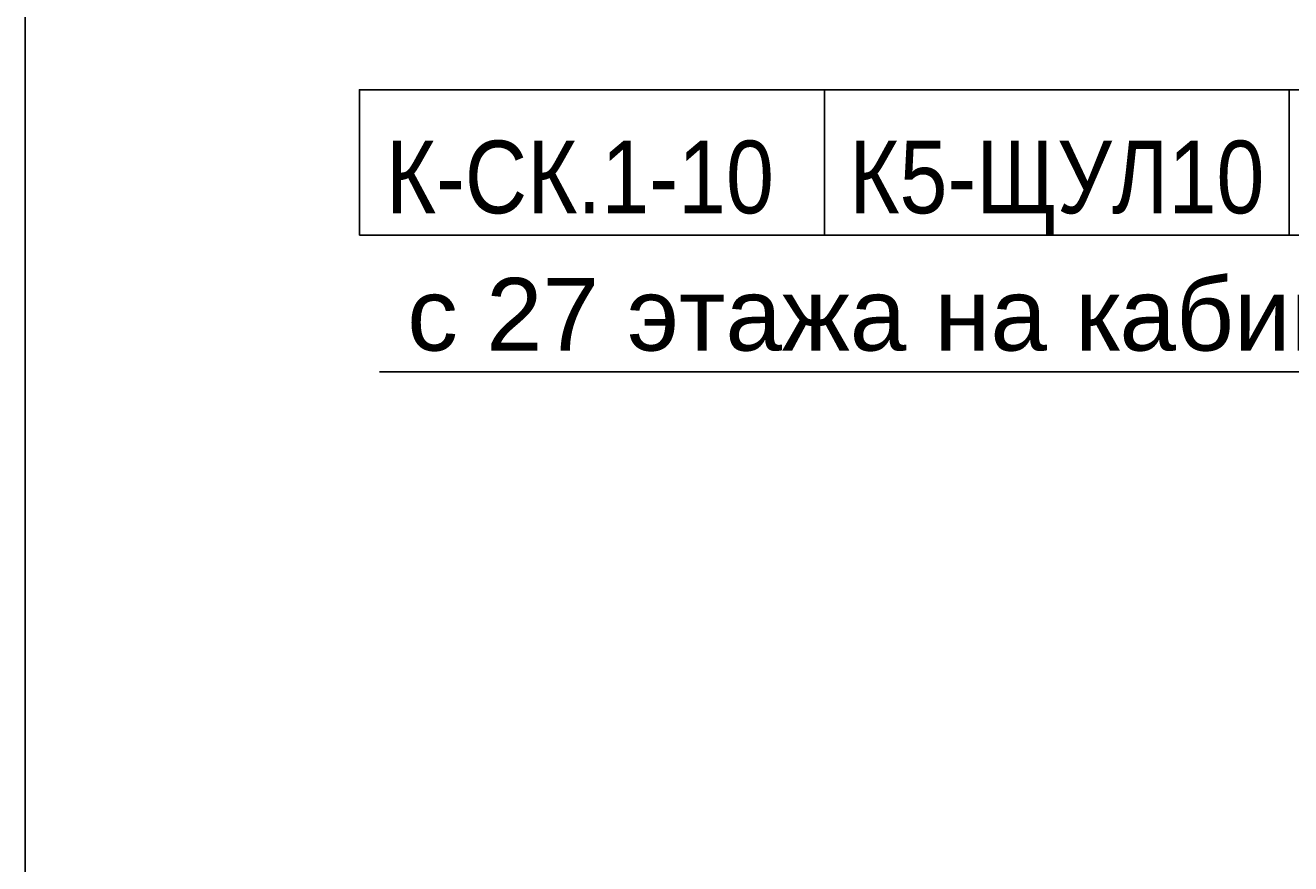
# Model space of a CAD drawing. Header units: millimetres. Extents: x -277772 to 277599, y -59564 to 282085.
# Tile 81 of 190: x -68009 to -63654, y 78386 to 81270. Entities that reach past the tile are written whole.
import ezdxf
from ezdxf import colors
from ezdxf.entities.mleader import LeaderData, LeaderLine
from ezdxf.enums import TextEntityAlignment as Align
from ezdxf.math import Vec2, Vec3

# ---------------------------------------------------------------- set-up
doc = ezdxf.new("R2018")
doc.units = ezdxf.units.MM
doc.set_wipeout_variables(frame=1)
doc.layers.add('UNPLOTTED', color=2, linetype='Continuous', plot=False)
doc.layers.add('КИП_выноска', color=6, linetype='Continuous', lineweight=25)
doc.styles.add('CP.Text', font='arial.ttf')
doc.styles.add('GOST 2.304', font='arial.ttf', dxfattribs={"width": 0.85})

# ---------------------------------------------------------------- blocks, each defined once
blk = doc.blocks.new('*U4')
at = {"color": 0}
blk.add_lwpolyline([(0, 410), (0, 0), (-569, 0), (-569, 410)], close=True, dxfattribs=at)
blk = doc.blocks.new('_None')
blk = doc.blocks.new('*U58')
at = {"color": 0, "linetype": 'Continuous', "lineweight": 30, "ltscale": 75, "width": 0.85, "flags": 104}
blk.add_attdef('ПРИМЕЧАНИЕ_1', text='', height=2.5, dxfattribs=at).set_placement((8, 3.611), align=Align.BOTTOM_CENTER)
at = {"color": 0, "lineweight": 30, "width": 0.85, "flags": 104}
blk.add_attdef('ПРИМЕЧАНИЕ_2', text='', height=2.5, dxfattribs=at).set_placement((8, -7.53), align=Align.BOTTOM_CENTER)
at = {"color": 0, "lineweight": 30, "style": 'GOST 2.304', "width": 0.85}
for tag, p in [('ИМЯ_КАБЕЛЯ_2', (8, -7.5)), ('ИМЯ_КАБЕЛЯ_3', (8, -12.5)), ('ИМЯ_КАБЕЛЯ_4', (8, -17.5)), ('ИМЯ_КАБЕЛЯ_5', (8, -22.5)), ('ИМЯ_КАБЕЛЯ_6', (8, -27.5)), ('ИМЯ_КАБЕЛЯ_7', (8, -32.5)), ('ИМЯ_КАБЕЛЯ_8', (8, -37.5)), ('ИМЯ_КАБЕЛЯ_9', (8, -42.5))]:
    blk.add_attdef(tag, text='', height=2.5, dxfattribs=at).set_placement(p, align=Align.BOTTOM_CENTER)
at = {"linetype": 'Continuous'}
blk.add_wipeout([(0, 2.5), (16, 2.5), (16, -2.5), (0, -2.5)], dxfattribs=at)
at = {"color": 0}
blk.add_line((0, -2.5), (0, 0), dxfattribs=at)
at = {"color": 0, "linetype": 'Continuous'}
blk.add_lwpolyline([(0, -2.5), (16, -2.5), (16, 2.5), (0, 2.5)], close=True, dxfattribs=at)
at = {"color": 0, "lineweight": 30, "style": 'GOST 2.304', "width": 0.85}
blk.add_attdef('ИМЯ_КАБЕЛЯ_1', text='', height=2.5, dxfattribs=at).set_placement((8, -2.5), align=Align.BOTTOM_CENTER)

msp = doc.modelspace()

# ---------------------------------------------------------------- block references
at = {"layer": 'UNPLOTTED', "xscale": 100, "yscale": 100, "zscale": 100}
msp.add_blockref('*U4', (-11108.5, 55468.2), dxfattribs=at)

# ---------------------------------------------------------------- next in the draw order: leaders
at = {"layer": 'КИП_выноска'}
ml = msp.add_multileader_mtext('Standard', dxfattribs=at)
ml.set_content('с 27 этажа на кабину лифта', color=256, style='CP.Text')
ml.set_leader_properties(color=256, linetype='ByLayer', lineweight=-1)
ml.set_arrow_properties(name='NONE')
ml.build(insert=Vec2(0, 0))
ml.multileader.update_dxf_attribs({"has_dogleg": 0, "text_left_attachment_type": 6, "text_right_attachment_type": 6, "dogleg_length": 0.5, "arrow_head_size": 300})
ctx = ml.context
ctx.base_point, ctx.char_height, ctx.arrow_head_size, ctx.landing_gap_size, ctx.plane_origin = Vec3(-66766.6, 80077.3), 250, 300, 100, Vec3(-64391.5, 76974.5)
ctx.left_attachment, ctx.right_attachment, ctx.text_align_type = 6, 6, 2
notes = []
notes.append((ctx, [(1, (1, 1, 0), (-62048.8, 80077.3), (-1, 0), 0.5, [(0, [(-59094.5, 80401.1)], 0, [])])]))
ctx.mtext.insert, ctx.mtext.width, ctx.mtext.alignment, ctx.mtext.flow_direction = Vec3(-62149.3, 80400.8), 4659.571, 3, 5
ctx.mtext.has_bg_fill, ctx.mtext.bg_color, ctx.mtext.bg_scale_factor, ctx.mtext.bg_transparency, ctx.mtext.use_window_bg_color = 1, -1027028792, 1.5, 0, 1
for ctx, leaders in notes:
    for number, flags, end, landing, length, lines in leaders:
        leader = LeaderData()
        leader.index, (leader.has_last_leader_line, leader.has_dogleg_vector, leader.attachment_direction) = number, flags
        leader.last_leader_point, leader.dogleg_vector, leader.dogleg_length = Vec3(end), Vec3(landing), length
        for number, points, colour, breaks in lines:
            line = LeaderLine()
            line.index, line.vertices, line.color, line.breaks = number, Vec3.list(points), colors.encode_raw_color(colour), breaks
            leader.lines.append(line)
        ctx.leaders.append(leader)

# ---------------------------------------------------------------- next in the draw order: block references
ref = msp.add_blockref('*U58', (-63658.9, 80798.1), dxfattribs=dict(at, xscale=100, yscale=100, zscale=100))
lines = msp.add_mtext('\\W0.8500;', dxfattribs={"layer": '0', "color": 0, "linetype": 'Continuous', "lineweight": 30, "ltscale": 75, "insert": (-62858.9, 81159.2), "char_height": 2.5, "attachment_point": 1})
ref.add_attrib('ПРИМЕЧАНИЕ_1', '', (-62858.9, 81159.2), dxfattribs={"flags": 104}).embed_mtext(lines)
ref.add_attrib('ИМЯ_КАБЕЛЯ_1', 'К3-ЩУЛ10', dxfattribs={"layer": '0', "color": 0, "lineweight": 30, "height": 250, "style": 'GOST 2.304', "width": 0.85}).set_placement((-62858.9, 80548.1), align=Align.BOTTOM_CENTER)
lines = msp.add_mtext('\\W0.8500;', dxfattribs={"layer": '0', "color": 0, "lineweight": 30, "insert": (-62858.9, 80045.1), "char_height": 2.5, "attachment_point": 1})
ref.add_attrib('ПРИМЕЧАНИЕ_2', '', (-62858.9, 80045.1), dxfattribs={"flags": 104}).embed_mtext(lines)

# ---------------------------------------------------------------- next in the draw order: block references
ref = msp.add_blockref('*U58', (-65258.9, 80798.1), dxfattribs=dict(at, xscale=100, yscale=100, zscale=100))
lines = msp.add_mtext('\\W0.8500;', dxfattribs={"layer": '0', "color": 0, "linetype": 'Continuous', "lineweight": 30, "ltscale": 75, "insert": (-64458.9, 81159.2), "char_height": 2.5, "attachment_point": 1})
ref.add_attrib('ПРИМЕЧАНИЕ_1', '', (-64458.9, 81159.2), dxfattribs={"flags": 104}).embed_mtext(lines)
ref.add_attrib('ИМЯ_КАБЕЛЯ_1', 'К5-ЩУЛ10', dxfattribs={"layer": '0', "color": 0, "lineweight": 30, "height": 250, "style": 'GOST 2.304', "width": 0.85}).set_placement((-64458.9, 80548.1), align=Align.BOTTOM_CENTER)
lines = msp.add_mtext('\\W0.8500;', dxfattribs={"layer": '0', "color": 0, "lineweight": 30, "insert": (-64458.9, 80045.1), "char_height": 2.5, "attachment_point": 1})
ref.add_attrib('ПРИМЕЧАНИЕ_2', '', (-64458.9, 80045.1), dxfattribs={"flags": 104}).embed_mtext(lines)

# ---------------------------------------------------------------- next in the draw order: block references
ref = msp.add_blockref('*U58', (-66858.9, 80798.1), dxfattribs=dict(at, xscale=100, yscale=100, zscale=100))
lines = msp.add_mtext('\\W0.8500;', dxfattribs={"layer": '0', "color": 0, "linetype": 'Continuous', "lineweight": 30, "ltscale": 75, "insert": (-66058.9, 81159.2), "char_height": 2.5, "attachment_point": 1})
ref.add_attrib('ПРИМЕЧАНИЕ_1', '', (-66058.9, 81159.2), dxfattribs={"flags": 104}).embed_mtext(lines)
ref.add_attrib('ИМЯ_КАБЕЛЯ_1', 'К-СК.1-10 ', dxfattribs={"layer": '0', "color": 0, "lineweight": 30, "height": 250, "style": 'GOST 2.304', "width": 0.85}).set_placement((-66058.9, 80548.1), align=Align.BOTTOM_CENTER)
lines = msp.add_mtext('\\W0.8500;', dxfattribs={"layer": '0', "color": 0, "lineweight": 30, "insert": (-66058.9, 80045.1), "char_height": 2.5, "attachment_point": 1})
ref.add_attrib('ПРИМЕЧАНИЕ_2', '', (-66058.9, 80045.1), dxfattribs={"flags": 104}).embed_mtext(lines)

doc.saveas('drawing.dxf')
